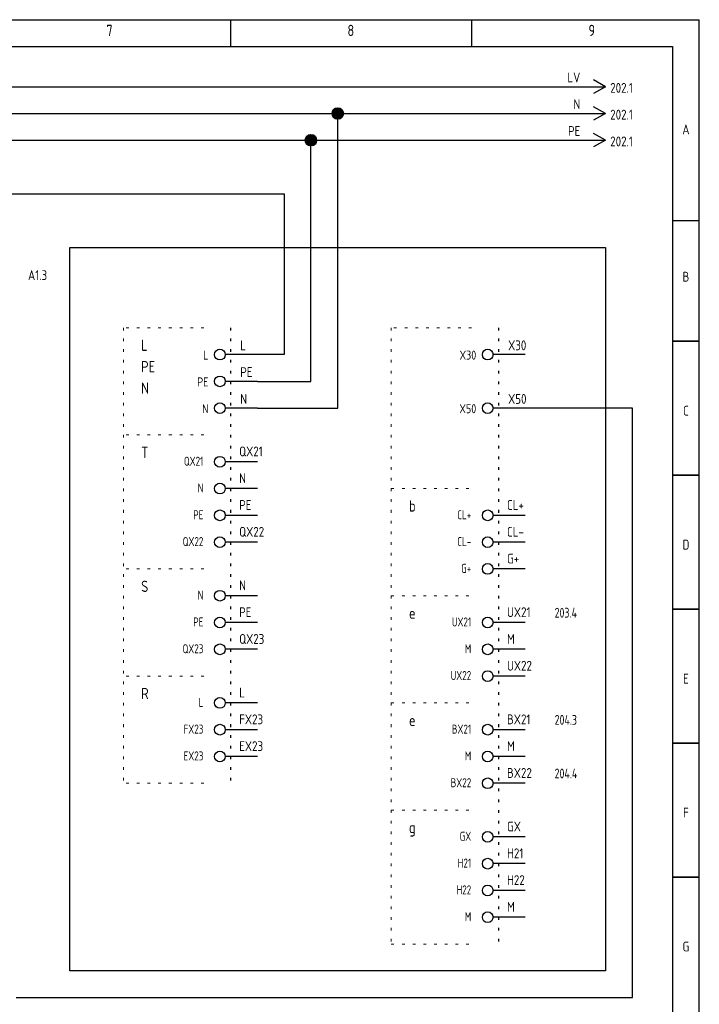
# Model space of a CAD drawing. Header units: millimetres. Extents: x 8 to 412, y 5 to 282.
# Tile 5 of 5: x 286 to 412, y 99 to 282. Entities that reach past the tile are written whole.
import ezdxf
from ezdxf.enums import TextEntityAlignment as Align

# ---------------------------------------------------------------- set-up
doc = ezdxf.new("R2010")
doc.units = ezdxf.units.MM
doc.linetypes.add('Caddy_Dot', pattern=[2, 0.5, -1.5])
doc.linetypes.add('Caddy_Solid', pattern=[0])
for name, color, linetype, lineweight in [('Caddy_1', 7, 'Caddy_Solid', 25), ('Caddy_4', 7, 'Caddy_Dot', 18), ('Caddy_5', 7, 'Caddy_Solid', 25), ('Caddy_9', 7, 'Caddy_Solid', 25)]:
    doc.layers.add(name, color=color, linetype=linetype, lineweight=lineweight)
doc.styles.add('Caddy_Vectorfont1p', font='isocp___.ttf', dxfattribs={"width": 0.9})
pattern_1 = [(28.64789, (0, 0), (-0.047942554, 0.087758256), []), (118.64789, (0, 0), (-0.087758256, -0.047942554), [])]

# ---------------------------------------------------------------- blocks, each defined once
blk = doc.blocks.new('9646912B40A1')
at = {"layer": 'Caddy_1', "color": 7, "linetype": 'Caddy_Solid', "lineweight": 25}
for p, q in [((7.5, 282.5), (412.5, 282.5)), ((325, 282.5), (325, 277.5)), ((370, 282.5), (370, 277.5)), ((412.5, 5), (412.5, 282.5)), ((12.5, 277.5), (407.5, 277.5)), ((407.5, 277.5), (407.5, 30)), ((407.5, 245), (412.5, 245)), ((407.5, 222.5), (412.5, 222.5)), ((412.5, 222.5), (407.5, 222.5)), ((411.5, 222.5), (410.5, 222.5)), ((412.5, 197.5), (407.5, 197.5)), ((407.5, 197.5), (412.5, 197.5)), ((412.5, 172.5), (407.5, 172.5)), ((407.5, 172.5), (412.5, 172.5)), ((412.5, 147.5), (407.5, 147.5)), ((407.5, 147.5), (412.5, 147.5)), ((412.5, 122.5), (407.5, 122.5)), ((407.5, 122.5), (412.5, 122.5))]:
    blk.add_line(p, q, dxfattribs=at)
at = {"layer": 'Caddy_1', "color": 7, "lineweight": 25, "style": 'Caddy_Vectorfont1p', "width": 0.9}
for s, p in [('7', (301.8, 279.45)), ('8', (346.8, 279.45)), ('9', (391.8, 279.45))]:
    blk.add_text(s, height=2.1, dxfattribs=at).set_placement(p)
for s, p in [('A', (410, 261.11)), ('B', (410, 233.61)), ('C', (410, 208.61)), ('D', (410, 183.61)), ('E', (410, 158.61)), ('F', (410, 133.61)), ('G', (410, 108.61))]:
    blk.add_text(s, height=1.84, dxfattribs=at).set_placement(p, align=Align.CENTER)
blk = doc.blocks.new('7EFE19510EDF')
at = {"layer": 'Caddy_1', "color": 7, "linetype": 'Caddy_Solid', "lineweight": 25}
for q in [(392.75, 271.25), (392.75, 268.75)]:
    blk.add_line((395, 270), q, dxfattribs=at)
at = {"layer": 'Caddy_1', "color": 7, "lineweight": 25, "style": 'Caddy_Vectorfont1p', "width": 0.9}
blk.add_text('202.1', height=1.838, dxfattribs=at).set_placement((395.87, 268.86))
blk.add_attdef('$TAG160010', text='', height=1.84, dxfattribs=at).set_placement((390.29, 270.81), align=Align.RIGHT)
blk = doc.blocks.new('B201D83397F8')
at = {"layer": 'Caddy_1', "color": 140, "linetype": 'Caddy_Solid', "lineweight": 25, "true_color": 0x00aeee}
for q in [(392.75, 266.25), (392.75, 263.75)]:
    blk.add_line((395, 265), q, dxfattribs=at)
at = {"layer": 'Caddy_1', "color": 140, "lineweight": 25, "true_color": 0x00aeee, "style": 'Caddy_Vectorfont1p', "width": 0.9}
blk.add_text('202.1', height=1.838, dxfattribs=at).set_placement((395.87, 263.86))
blk.add_attdef('$TAG160010', text='', height=1.84, dxfattribs=at).set_placement((390.29, 265.81), align=Align.RIGHT)
blk = doc.blocks.new('D3470D8EF9B8')
at = {"layer": 'Caddy_1', "color": 3, "linetype": 'Caddy_Solid', "lineweight": 25, "true_color": 0x00ff00}
for q in [(392.75, 261.25), (392.75, 258.75)]:
    blk.add_line((395, 260), q, dxfattribs=at)
at = {"layer": 'Caddy_1', "color": 3, "lineweight": 25, "true_color": 0x00ff00, "style": 'Caddy_Vectorfont1p', "width": 0.9}
blk.add_text('202.1', height=1.838, dxfattribs=at).set_placement((395.87, 258.86))
blk.add_attdef('$TAG160010', text='', height=1.84, dxfattribs=at).set_placement((390.29, 260.81), align=Align.RIGHT)
blk = doc.blocks.new('422195B156F5')
at = {"layer": 'Caddy_9', "color": 7, "linetype": 'Caddy_Solid', "lineweight": 30}
blk.add_line((380, 125), (374, 125), dxfattribs=at)
blk.add_circle((373, 125), 1, dxfattribs=at)
blk = doc.blocks.new('E770540C20F0')
at = {"layer": 'Caddy_9', "color": 7, "linetype": 'Caddy_Solid', "lineweight": 30}
blk.add_line((380, 130), (374, 130), dxfattribs=at)
blk.add_circle((373, 130), 1, dxfattribs=at)
blk = doc.blocks.new('8FFB9E66C976')
at = {"layer": 'Caddy_5'}
for name in ['E770540C20F0', '422195B156F5']:
    blk.add_blockref(name, (0, 0, 1), dxfattribs=at)
at = {"layer": 'Caddy_1', "color": 7, "lineweight": 30, "style": 'Caddy_Vectorfont1p', "width": 0.81}
for s, p in [('GX', (369.92, 129.26)), ('H21', (369.92, 124.26))]:
    blk.add_text(s, height=1.688, dxfattribs=at).set_placement(p, align=Align.RIGHT)
at = {"layer": 'Caddy_1', "color": 7, "lineweight": 25, "style": 'Caddy_Vectorfont1p', "width": 0.9}
for tag, p in [('$TAG175000_01', (376.6, 131.01)), ('$TAG175000_00', (376.6, 126.01))]:
    blk.add_attdef(tag, p, '', height=1.84, dxfattribs=at)
blk = doc.blocks.new('C61373140441')
at = {"layer": 'Caddy_9', "color": 7, "linetype": 'Caddy_Solid', "lineweight": 30}
blk.add_line((380, 120), (374, 120), dxfattribs=at)
blk.add_circle((373, 120), 1, dxfattribs=at)
blk = doc.blocks.new('CC7AB60EEC30')
at = {"layer": 'Caddy_9', "color": 7, "linetype": 'Caddy_Solid', "lineweight": 30}
blk.add_line((380, 115), (374, 115), dxfattribs=at)
blk.add_circle((373, 115), 1, dxfattribs=at)
blk = doc.blocks.new('584A0950FE32')
at = {"layer": 'Caddy_5'}
for name in ['C61373140441', 'CC7AB60EEC30']:
    blk.add_blockref(name, (0, 0, 1), dxfattribs=at)
at = {"layer": 'Caddy_1', "color": 7, "lineweight": 30, "style": 'Caddy_Vectorfont1p', "width": 0.81}
for s, height, p in [('H22', 1.688, (369.92, 119.26)), ('M', 1.69, (369.92, 114.26))]:
    blk.add_text(s, height=height, dxfattribs=at).set_placement(p, align=Align.RIGHT)
at = {"layer": 'Caddy_1', "color": 7, "lineweight": 25, "style": 'Caddy_Vectorfont1p', "width": 0.9}
for tag, p in [('$TAG175000_00', (376.6, 121.01)), ('$TAG175000_01', (376.6, 116.01))]:
    blk.add_attdef(tag, p, '', height=1.84, dxfattribs=at)
blk = doc.blocks.new('63C06B1FC5DF')
at = {"layer": 'Caddy_9', "color": 7, "linetype": 'Caddy_Solid', "lineweight": 30}
blk.add_line((380, 160), (374, 160), dxfattribs=at)
blk.add_circle((373, 160), 1, dxfattribs=at)
blk = doc.blocks.new('F8895512A4B7')
at = {"layer": 'Caddy_5'}
blk.add_blockref('63C06B1FC5DF', (0, 0, 1), dxfattribs=at)
at = {"layer": 'Caddy_1', "color": 7, "lineweight": 30, "style": 'Caddy_Vectorfont1p', "width": 0.81}
blk.add_text('UX22', height=1.688, dxfattribs=at).set_placement((369.92, 159.26), align=Align.RIGHT)
at = {"layer": 'Caddy_1', "color": 7, "lineweight": 25, "style": 'Caddy_Vectorfont1p', "width": 0.9}
blk.add_attdef('$TAG175000_00', (376.6, 161.01), '', height=1.84, dxfattribs=at)
blk = doc.blocks.new('0DC8922223C3')
at = {"layer": 'Caddy_9', "color": 7, "linetype": 'Caddy_Solid', "lineweight": 30}
blk.add_line((380, 150), (374, 150), dxfattribs=at)
blk.add_circle((373, 150), 1, dxfattribs=at)
blk = doc.blocks.new('3A922AF2E466')
at = {"layer": 'Caddy_9', "color": 7, "linetype": 'Caddy_Solid', "lineweight": 30}
blk.add_line((380, 145), (374, 145), dxfattribs=at)
blk.add_circle((373, 145), 1, dxfattribs=at)
blk = doc.blocks.new('1B7528435219')
at = {"layer": 'Caddy_5'}
for name in ['0DC8922223C3', '3A922AF2E466']:
    blk.add_blockref(name, (0, 0, 1), dxfattribs=at)
at = {"layer": 'Caddy_1', "color": 7, "lineweight": 30, "style": 'Caddy_Vectorfont1p', "width": 0.81}
blk.add_text('204.3', height=1.838, dxfattribs=at).set_placement((385.49, 150.91))
for s, height, p in [('BX21', 1.688, (369.92, 149.26)), ('M', 1.69, (369.92, 144.26))]:
    blk.add_text(s, height=height, dxfattribs=at).set_placement(p, align=Align.RIGHT)
at = {"layer": 'Caddy_1', "color": 7, "lineweight": 25, "style": 'Caddy_Vectorfont1p', "width": 0.9}
for tag, p in [('$TAG175000_00', (376.6, 151.01)), ('$TAG175000_01', (376.6, 146.01))]:
    blk.add_attdef(tag, p, '', height=1.84, dxfattribs=at)
blk = doc.blocks.new('09D596AC32B9')
at = {"layer": 'Caddy_9', "color": 7, "linetype": 'Caddy_Solid', "lineweight": 30}
blk.add_line((330, 200), (324, 200), dxfattribs=at)
blk.add_circle((323, 200), 1, dxfattribs=at)
blk = doc.blocks.new('BE288EB2EE0E')
at = {"layer": 'Caddy_9', "color": 7, "linetype": 'Caddy_Solid', "lineweight": 30}
blk.add_line((330, 195), (324, 195), dxfattribs=at)
blk.add_circle((323, 195), 1, dxfattribs=at)
blk = doc.blocks.new('A276682F5BDC')
at = {"layer": 'Caddy_9', "color": 7, "linetype": 'Caddy_Solid', "lineweight": 30}
blk.add_line((330, 190), (324, 190), dxfattribs=at)
blk.add_circle((323, 190), 1, dxfattribs=at)
blk = doc.blocks.new('69BCB2A4679F')
at = {"layer": 'Caddy_9', "color": 7, "linetype": 'Caddy_Solid', "lineweight": 30}
blk.add_line((330, 185), (324, 185), dxfattribs=at)
blk.add_circle((323, 185), 1, dxfattribs=at)
blk = doc.blocks.new('38C8E8D40E81')
at = {"layer": 'Caddy_5'}
for name in ['09D596AC32B9', 'BE288EB2EE0E', 'A276682F5BDC', '69BCB2A4679F']:
    blk.add_blockref(name, (0, 0, 1), dxfattribs=at)
at = {"layer": 'Caddy_1', "color": 7, "lineweight": 30, "style": 'Caddy_Vectorfont1p', "width": 0.81}
for s, height, p in [('QX21', 1.688, (319.92, 199.26)), ('N', 1.69, (319.92, 194.26)), ('PE', 1.688, (319.92, 189.26)), ('QX22', 1.688, (319.92, 184.26))]:
    blk.add_text(s, height=height, dxfattribs=at).set_placement(p, align=Align.RIGHT)
at = {"layer": 'Caddy_1', "color": 7, "lineweight": 25, "style": 'Caddy_Vectorfont1p', "width": 0.9}
for tag, p in [('$TAG175000_00', (326.6, 201.01)), ('$TAG175000_01', (326.6, 196.01)), ('$TAG175000_02', (326.6, 191.01)), ('$TAG175000_03', (326.6, 186.01))]:
    blk.add_attdef(tag, p, '', height=1.84, dxfattribs=at)
blk = doc.blocks.new('66C37BC17127')
at = {"layer": 'Caddy_9', "color": 7, "linetype": 'Caddy_Solid', "lineweight": 30}
blk.add_line((330, 175), (324, 175), dxfattribs=at)
blk.add_circle((323, 175), 1, dxfattribs=at)
blk = doc.blocks.new('A4677757CFC8')
at = {"layer": 'Caddy_9', "color": 7, "linetype": 'Caddy_Solid', "lineweight": 30}
blk.add_line((330, 170), (324, 170), dxfattribs=at)
blk.add_circle((323, 170), 1, dxfattribs=at)
blk = doc.blocks.new('F7CF10194F71')
at = {"layer": 'Caddy_9', "color": 7, "linetype": 'Caddy_Solid', "lineweight": 30}
blk.add_line((330, 165), (324, 165), dxfattribs=at)
blk.add_circle((323, 165), 1, dxfattribs=at)
blk = doc.blocks.new('71A46FF4E795')
at = {"layer": 'Caddy_5'}
for name in ['66C37BC17127', 'A4677757CFC8', 'F7CF10194F71']:
    blk.add_blockref(name, (0, 0, 1), dxfattribs=at)
at = {"layer": 'Caddy_1', "color": 7, "lineweight": 30, "style": 'Caddy_Vectorfont1p', "width": 0.81}
for s, height, p in [('N', 1.69, (319.92, 174.26)), ('PE', 1.688, (319.92, 169.26)), ('QX23', 1.688, (319.92, 164.26))]:
    blk.add_text(s, height=height, dxfattribs=at).set_placement(p, align=Align.RIGHT)
at = {"layer": 'Caddy_1', "color": 7, "lineweight": 25, "style": 'Caddy_Vectorfont1p', "width": 0.9}
for tag, p in [('$TAG175000_00', (326.6, 176.01)), ('$TAG175000_01', (326.6, 171.01)), ('$TAG175000_02', (326.6, 166.01))]:
    blk.add_attdef(tag, p, '', height=1.84, dxfattribs=at)
blk = doc.blocks.new('700DB0F62A7F')
at = {"layer": 'Caddy_9', "color": 7, "linetype": 'Caddy_Solid', "lineweight": 30}
blk.add_line((330, 155), (324, 155), dxfattribs=at)
blk.add_circle((323, 155), 1, dxfattribs=at)
blk = doc.blocks.new('8408FAECBBAC')
at = {"layer": 'Caddy_9', "color": 7, "linetype": 'Caddy_Solid', "lineweight": 30}
blk.add_line((330, 150), (324, 150), dxfattribs=at)
blk.add_circle((323, 150), 1, dxfattribs=at)
blk = doc.blocks.new('141A9DB00A56')
at = {"layer": 'Caddy_5'}
for name in ['700DB0F62A7F', '8408FAECBBAC']:
    blk.add_blockref(name, (0, 0, 1), dxfattribs=at)
at = {"layer": 'Caddy_1', "color": 7, "lineweight": 30, "style": 'Caddy_Vectorfont1p', "width": 0.81}
for s, height, p in [('L', 1.69, (319.92, 154.26)), ('FX23', 1.688, (319.92, 149.26))]:
    blk.add_text(s, height=height, dxfattribs=at).set_placement(p, align=Align.RIGHT)
at = {"layer": 'Caddy_1', "color": 7, "lineweight": 25, "style": 'Caddy_Vectorfont1p', "width": 0.9}
for tag, p in [('$TAG175000_00', (326.6, 156.01)), ('$TAG175000_01', (326.6, 151.01))]:
    blk.add_attdef(tag, p, '', height=1.84, dxfattribs=at)
blk = doc.blocks.new('89E0DC112DC1')
at = {"layer": 'Caddy_9', "color": 7, "linetype": 'Caddy_Solid', "lineweight": 30}
blk.add_line((330, 145), (324, 145), dxfattribs=at)
blk.add_circle((323, 145), 1, dxfattribs=at)
blk = doc.blocks.new('EF8C473E319E')
at = {"layer": 'Caddy_5'}
blk.add_blockref('89E0DC112DC1', (0, 0, 1), dxfattribs=at)
at = {"layer": 'Caddy_1', "color": 7, "lineweight": 30, "style": 'Caddy_Vectorfont1p', "width": 0.81}
blk.add_text('EX23', height=1.688, dxfattribs=at).set_placement((319.92, 144.26), align=Align.RIGHT)
at = {"layer": 'Caddy_1', "color": 7, "lineweight": 25, "style": 'Caddy_Vectorfont1p', "width": 0.9}
blk.add_attdef('$TAG175000_00', (326.6, 146.01), '', height=1.84, dxfattribs=at)
blk = doc.blocks.new('E9EE07D37F39')
at = {"layer": 'Caddy_9', "color": 7, "linetype": 'Caddy_Solid', "lineweight": 30}
blk.add_line((380, 190), (374, 190), dxfattribs=at)
blk.add_circle((373, 190), 1, dxfattribs=at)
blk = doc.blocks.new('23B08D5C6327')
at = {"layer": 'Caddy_9', "color": 7, "linetype": 'Caddy_Solid', "lineweight": 30}
blk.add_line((380, 185), (374, 185), dxfattribs=at)
blk.add_circle((373, 185), 1, dxfattribs=at)
blk = doc.blocks.new('B80352F964EF')
at = {"layer": 'Caddy_9', "color": 7, "linetype": 'Caddy_Solid', "lineweight": 30}
blk.add_line((380, 180), (374, 180), dxfattribs=at)
blk.add_circle((373, 180), 1, dxfattribs=at)
blk = doc.blocks.new('1C9CC8B0CC02')
at = {"layer": 'Caddy_5'}
for name in ['E9EE07D37F39', '23B08D5C6327', 'B80352F964EF']:
    blk.add_blockref(name, (0, 0, 1), dxfattribs=at)
at = {"layer": 'Caddy_1', "color": 7, "lineweight": 30, "style": 'Caddy_Vectorfont1p', "width": 0.81}
for s, p in [('CL+', (369.92, 189.26)), ('CL-', (369.92, 184.26)), ('G+', (369.92, 179.26))]:
    blk.add_text(s, height=1.688, dxfattribs=at).set_placement(p, align=Align.RIGHT)
at = {"layer": 'Caddy_1', "color": 7, "lineweight": 25, "style": 'Caddy_Vectorfont1p', "width": 0.9}
for tag, p in [('$TAG175000_00', (376.6, 191.01)), ('$TAG175000_01', (376.6, 186.01)), ('$TAG175000_02', (376.6, 181.01))]:
    blk.add_attdef(tag, p, '', height=1.84, dxfattribs=at)
blk = doc.blocks.new('C9574553C247')
at = {"layer": 'Caddy_1', "color": 7, "linetype": 'Caddy_Solid', "lineweight": 25}
for p, q in [((295, 240), (395, 240)), ((295, 105), (295, 240)), ((395, 240), (395, 105)), ((395, 105), (295, 105))]:
    blk.add_line(p, q, dxfattribs=at)
blk = doc.blocks.new('107B6599C833')
at = {"layer": 'Caddy_9', "color": 7, "linetype": 'Caddy_Solid', "lineweight": 30}
blk.add_line((380, 170), (374, 170), dxfattribs=at)
blk.add_circle((373, 170), 1, dxfattribs=at)
blk = doc.blocks.new('9D82DCFED2B6')
at = {"layer": 'Caddy_9', "color": 7, "linetype": 'Caddy_Solid', "lineweight": 30}
blk.add_line((380, 165), (374, 165), dxfattribs=at)
blk.add_circle((373, 165), 1, dxfattribs=at)
blk = doc.blocks.new('AB7E09298C09')
at = {"layer": 'Caddy_5'}
for name in ['107B6599C833', '9D82DCFED2B6']:
    blk.add_blockref(name, (0, 0, 1), dxfattribs=at)
at = {"layer": 'Caddy_1', "color": 7, "lineweight": 30, "style": 'Caddy_Vectorfont1p', "width": 0.81}
blk.add_text('203.4', height=1.838, dxfattribs=at).set_placement((385.49, 170.91))
for s, height, p in [('UX21', 1.688, (369.92, 169.26)), ('M', 1.69, (369.92, 164.26))]:
    blk.add_text(s, height=height, dxfattribs=at).set_placement(p, align=Align.RIGHT)
at = {"layer": 'Caddy_1', "color": 7, "lineweight": 25, "style": 'Caddy_Vectorfont1p', "width": 0.9}
for tag, p in [('$TAG175000_00', (376.6, 171.01)), ('$TAG175000_01', (376.6, 166.01))]:
    blk.add_attdef(tag, p, '', height=1.84, dxfattribs=at)
blk = doc.blocks.new('C2122DF4A87E')
at = {"layer": 'Caddy_9', "color": 7, "linetype": 'Caddy_Solid', "lineweight": 30}
blk.add_line((380, 140), (374, 140), dxfattribs=at)
blk.add_circle((373, 140), 1, dxfattribs=at)
blk = doc.blocks.new('BD257E75F913')
at = {"layer": 'Caddy_5'}
blk.add_blockref('C2122DF4A87E', (0, 0, 1), dxfattribs=at)
at = {"layer": 'Caddy_1', "color": 7, "lineweight": 30, "style": 'Caddy_Vectorfont1p', "width": 0.81}
blk.add_text('204.4', height=1.838, dxfattribs=at).set_placement((385.49, 140.91))
blk.add_text('BX22', height=1.688, dxfattribs=at).set_placement((369.92, 139.26), align=Align.RIGHT)
at = {"layer": 'Caddy_1', "color": 7, "lineweight": 25, "style": 'Caddy_Vectorfont1p', "width": 0.9}
blk.add_attdef('$TAG175000_00', (376.6, 141.01), '', height=1.84, dxfattribs=at)
blk = doc.blocks.new('187100DE4754')
at = {"layer": 'Caddy_1', "color": 7, "linetype": 'Caddy_Dot', "lineweight": 25}
for p, q in [((325, 225), (325, 140)), ((375, 225), (375, 110))]:
    blk.add_line(p, q, dxfattribs=at)
at = {"layer": 'Caddy_1', "color": 7, "linetype": 'Caddy_Solid', "lineweight": 25}
for p, q in [((330, 220), (324, 220)), ((380, 220), (374, 220)), ((330, 215), (324, 215)), ((330, 210), (324, 210)), ((380, 210), (374, 210))]:
    blk.add_line(p, q, dxfattribs=at)
for centre in [(323, 220), (373, 220), (323, 215), (323, 210), (373, 210)]:
    blk.add_circle(centre, 1, dxfattribs=at)
at = {"layer": 'Caddy_4', "color": 7, "linetype": 'Caddy_Dot', "lineweight": 18}
for p, q in [((320, 225), (305, 225)), ((305, 225), (305, 140)), ((370, 225), (355, 225)), ((355, 225), (355, 110)), ((320, 205), (305, 205)), ((355, 195), (370, 195)), ((320, 180), (305, 180)), ((355, 175), (370, 175)), ((320, 160), (305, 160)), ((355, 155), (370, 155)), ((320, 140), (305, 140)), ((355, 135), (370, 135)), ((355, 110), (370, 110))]:
    blk.add_line(p, q, dxfattribs=at)
at = {"layer": 'Caddy_1'}
blk.add_blockref('C9574553C247', (0, 0, 1), dxfattribs=at)
ref = blk.add_blockref('38C8E8D40E81', (0, 0, 1), dxfattribs=at)
ref.add_attrib('$TAG175000_00', 'QX21', (326.6, 201.01), dxfattribs={"color": 7, "lineweight": 25, "height": 1.838, "style": 'Caddy_Vectorfont1p', "width": 0.9})
ref.add_attrib('$TAG175000_01', 'N', (326.6, 196.01), dxfattribs={"color": 7, "lineweight": 25, "height": 1.84, "style": 'Caddy_Vectorfont1p', "width": 0.9})
ref.add_attrib('$TAG175000_02', 'PE', (326.6, 191.01), dxfattribs={"color": 7, "lineweight": 25, "height": 1.838, "style": 'Caddy_Vectorfont1p', "width": 0.9})
ref.add_attrib('$TAG175000_03', 'QX22', (326.6, 186.01), dxfattribs={"color": 7, "lineweight": 25, "height": 1.838, "style": 'Caddy_Vectorfont1p', "width": 0.9})
ref = blk.add_blockref('1C9CC8B0CC02', (0, 0, 1), dxfattribs=at)
ref.add_attrib('$TAG175000_00', 'CL+', (376.6, 191.01), dxfattribs={"color": 7, "lineweight": 25, "height": 1.838, "style": 'Caddy_Vectorfont1p', "width": 0.9})
ref.add_attrib('$TAG175000_01', 'CL-', (376.6, 186.01), dxfattribs={"color": 7, "lineweight": 25, "height": 1.838, "style": 'Caddy_Vectorfont1p', "width": 0.9})
ref.add_attrib('$TAG175000_02', 'G+', (376.6, 181.01), dxfattribs={"color": 7, "lineweight": 25, "height": 1.838, "style": 'Caddy_Vectorfont1p', "width": 0.9})
ref = blk.add_blockref('71A46FF4E795', (0, 0, 1), dxfattribs=at)
ref.add_attrib('$TAG175000_00', 'N', (326.6, 176.01), dxfattribs={"color": 7, "lineweight": 25, "height": 1.84, "style": 'Caddy_Vectorfont1p', "width": 0.9})
ref.add_attrib('$TAG175000_01', 'PE', (326.6, 171.01), dxfattribs={"color": 7, "lineweight": 25, "height": 1.838, "style": 'Caddy_Vectorfont1p', "width": 0.9})
ref.add_attrib('$TAG175000_02', 'QX23', (326.6, 166.01), dxfattribs={"color": 7, "lineweight": 25, "height": 1.838, "style": 'Caddy_Vectorfont1p', "width": 0.9})
ref = blk.add_blockref('AB7E09298C09', (0, 0, 1), dxfattribs=at)
ref.add_attrib('$TAG175000_00', 'UX21', (376.6, 171.01), dxfattribs={"color": 7, "lineweight": 25, "height": 1.838, "style": 'Caddy_Vectorfont1p', "width": 0.9})
ref.add_attrib('$TAG175000_01', 'M', (376.6, 166.01), dxfattribs={"color": 7, "lineweight": 25, "height": 1.84, "style": 'Caddy_Vectorfont1p', "width": 0.9})
ref = blk.add_blockref('F8895512A4B7', (0, 0, 1), dxfattribs=at)
ref.add_attrib('$TAG175000_00', 'UX22', (376.6, 161.01), dxfattribs={"color": 7, "lineweight": 25, "height": 1.838, "style": 'Caddy_Vectorfont1p', "width": 0.9})
ref = blk.add_blockref('141A9DB00A56', (0, 0, 1), dxfattribs=at)
ref.add_attrib('$TAG175000_00', 'L', (326.6, 156.01), dxfattribs={"color": 7, "lineweight": 25, "height": 1.84, "style": 'Caddy_Vectorfont1p', "width": 0.9})
ref.add_attrib('$TAG175000_01', 'FX23', (326.6, 151.01), dxfattribs={"color": 7, "lineweight": 25, "height": 1.838, "style": 'Caddy_Vectorfont1p', "width": 0.9})
ref = blk.add_blockref('1B7528435219', (0, 0, 1), dxfattribs=at)
ref.add_attrib('$TAG175000_00', 'BX21', (376.6, 151.01), dxfattribs={"color": 7, "lineweight": 25, "height": 1.838, "style": 'Caddy_Vectorfont1p', "width": 0.9})
ref.add_attrib('$TAG175000_01', 'M', (376.6, 146.01), dxfattribs={"color": 7, "lineweight": 25, "height": 1.84, "style": 'Caddy_Vectorfont1p', "width": 0.9})
ref = blk.add_blockref('EF8C473E319E', (0, 0, 1), dxfattribs=at)
ref.add_attrib('$TAG175000_00', 'EX23', (326.6, 146.01), dxfattribs={"color": 7, "lineweight": 25, "height": 1.838, "style": 'Caddy_Vectorfont1p', "width": 0.9})
ref = blk.add_blockref('BD257E75F913', (0, 0, 1), dxfattribs=at)
ref.add_attrib('$TAG175000_00', 'BX22', (376.6, 141.01), dxfattribs={"color": 7, "lineweight": 25, "height": 1.838, "style": 'Caddy_Vectorfont1p', "width": 0.9})
ref = blk.add_blockref('8FFB9E66C976', (0, 0, 1), dxfattribs=at)
ref.add_attrib('$TAG175000_00', 'H21', (376.6, 126.01), dxfattribs={"color": 7, "lineweight": 25, "height": 1.838, "style": 'Caddy_Vectorfont1p', "width": 0.9})
ref.add_attrib('$TAG175000_01', 'GX', (376.6, 131.01), dxfattribs={"color": 7, "lineweight": 25, "height": 1.838, "style": 'Caddy_Vectorfont1p', "width": 0.9})
ref = blk.add_blockref('584A0950FE32', (0, 0, 1), dxfattribs=at)
ref.add_attrib('$TAG175000_00', 'H22', (376.6, 121.01), dxfattribs={"color": 7, "lineweight": 25, "height": 1.838, "style": 'Caddy_Vectorfont1p', "width": 0.9})
ref.add_attrib('$TAG175000_01', 'M', (376.6, 116.01), dxfattribs={"color": 7, "lineweight": 25, "height": 1.84, "style": 'Caddy_Vectorfont1p', "width": 0.9})
at = {"layer": 'Caddy_1', "color": 7, "lineweight": 25, "style": 'Caddy_Vectorfont1p', "width": 0.9}
for s, p in [('L', (308.3, 220.7)), ('PE', (308.3, 216.7)), ('N', (308.3, 212.7)), ('T', (308.3, 200.7)), ('b', (358.3, 190.7)), ('S', (308.3, 175.7)), ('e', (358.3, 170.7)), ('R', (308.3, 155.7)), ('e', (358.3, 150.7)), ('g', (358.3, 130.7))]:
    blk.add_text(s, height=2.1, dxfattribs=at).set_placement(p)
for s, height, p in [('L', 1.69, (320.86, 219.06)), ('X30', 1.685, (370.86, 219.06)), ('PE', 1.685, (320.86, 214.06)), ('N', 1.69, (320.86, 209.06)), ('X50', 1.685, (370.86, 209.06))]:
    blk.add_text(s, height=height, dxfattribs=at).set_placement(p, align=Align.RIGHT)
blk.add_attdef('$TAG160010', text='', height=1.84, dxfattribs=at).set_placement((290.75, 233.91), align=Align.RIGHT)
for tag, p in [('$TAG175000_00', (326.8, 220.81)), ('$TAG175000_03', (376.8, 220.81)), ('$TAG175000_01', (326.8, 215.81)), ('$TAG175000_02', (326.8, 210.81)), ('$TAG175000_04', (376.8, 210.81))]:
    blk.add_attdef(tag, p, '', height=1.84, dxfattribs=at)

msp = doc.modelspace()

# ---------------------------------------------------------------- hatches: boundary and pattern name
at = {"layer": 'Caddy_1', "true_color": 0x00aeee}
h = msp.add_hatch(dxfattribs=at)
h.set_pattern_fill('_USER', color=140, scale=0.1, angle=28.6479, style=0, double=1, pattern_type=0)
h.set_pattern_definition(pattern_1)
edge = h.paths.add_edge_path(flags=0)
edge.add_arc((345, 265), 1, 0, 360)
at = {"layer": 'Caddy_1', "true_color": 0x00ff00}
h = msp.add_hatch(dxfattribs=at)
h.set_pattern_fill('_USER', color=3, scale=0.1, angle=28.6479, style=0, double=1, pattern_type=0)
h.set_pattern_definition(pattern_1)
edge = h.paths.add_edge_path(flags=0)
edge.add_arc((340, 260), 1, 0, 360)

# ---------------------------------------------------------------- linework, layer by layer
at = {"layer": 'Caddy_1', "color": 7, "linetype": 'Caddy_Solid', "lineweight": 25}
for p, q in [((35, 270), (395, 270)), ((345, 210), (345, 265)), ((340, 215), (340, 260)), ((215, 250), (335, 250)), ((335, 250), (335, 220)), ((335, 220), (330, 220)), ((330, 215), (340, 215)), ((330, 210), (345, 210)), ((385, 210), (380, 210)), ((400, 210), (385, 210)), ((400, 100), (400, 210)), ((285, 100), (400, 100))]:
    msp.add_line(p, q, dxfattribs=at)
at = {"layer": 'Caddy_1', "color": 140, "linetype": 'Caddy_Solid', "lineweight": 25, "true_color": 0x00aeee}
for p, q in [((225, 265), (345, 265)), ((345, 265), (395, 265))]:
    msp.add_line(p, q, dxfattribs=at)
at = {"layer": 'Caddy_1', "color": 3, "linetype": 'Caddy_Solid', "lineweight": 25, "true_color": 0x00ff00}
for p, q in [((220, 260), (340, 260)), ((340, 260), (395, 260))]:
    msp.add_line(p, q, dxfattribs=at)
at = {"layer": 'Caddy_1', "color": 140, "lineweight": 40, "true_color": 0x00aeee}
msp.add_circle((345, 265), 1, dxfattribs=at)
at = {"layer": 'Caddy_1', "color": 3, "lineweight": 40, "true_color": 0x00ff00}
msp.add_circle((340, 260), 1, dxfattribs=at)

# ---------------------------------------------------------------- block references
at = {"layer": 'Caddy_1'}
msp.add_blockref('9646912B40A1', (0, 0, 1), dxfattribs=at)
ref = msp.add_blockref('7EFE19510EDF', (0, 0, 1), dxfattribs=at)
ref.add_attrib('$TAG160010', 'LV', dxfattribs={"color": 7, "lineweight": 25, "height": 1.838, "style": 'Caddy_Vectorfont1p', "width": 0.9}).set_placement((390.29, 270.81), align=Align.RIGHT)
ref = msp.add_blockref('B201D83397F8', (0, 0, 1), dxfattribs=at)
ref.add_attrib('$TAG160010', 'N', dxfattribs={"color": 140, "lineweight": 25, "true_color": 0x00aeee, "height": 1.84, "style": 'Caddy_Vectorfont1p', "width": 0.9}).set_placement((390.29, 265.81), align=Align.RIGHT)
ref = msp.add_blockref('D3470D8EF9B8', (0, 0, 1), dxfattribs=at)
ref.add_attrib('$TAG160010', 'PE', dxfattribs={"color": 3, "lineweight": 25, "true_color": 0x00ff00, "height": 1.838, "style": 'Caddy_Vectorfont1p', "width": 0.9}).set_placement((390.29, 260.81), align=Align.RIGHT)
ref = msp.add_blockref('187100DE4754', (0, 0, 1), dxfattribs=at)
ref.add_attrib('$TAG160010', 'A1.3', dxfattribs={"color": 7, "lineweight": 25, "height": 1.838, "style": 'Caddy_Vectorfont1p', "width": 0.9}).set_placement((290.75, 233.91), align=Align.RIGHT)
ref.add_attrib('$TAG175000_00', 'L', (326.8, 220.81), dxfattribs={"color": 7, "lineweight": 25, "height": 1.84, "style": 'Caddy_Vectorfont1p', "width": 0.9})
ref.add_attrib('$TAG175000_01', 'PE', (326.8, 215.81), dxfattribs={"color": 7, "lineweight": 25, "height": 1.838, "style": 'Caddy_Vectorfont1p', "width": 0.9})
ref.add_attrib('$TAG175000_02', 'N', (326.8, 210.81), dxfattribs={"color": 7, "lineweight": 25, "height": 1.84, "style": 'Caddy_Vectorfont1p', "width": 0.9})
ref.add_attrib('$TAG175000_03', 'X30', (376.8, 220.81), dxfattribs={"color": 7, "lineweight": 25, "height": 1.838, "style": 'Caddy_Vectorfont1p', "width": 0.9})
ref.add_attrib('$TAG175000_04', 'X50', (376.8, 210.81), dxfattribs={"color": 7, "lineweight": 25, "height": 1.838, "style": 'Caddy_Vectorfont1p', "width": 0.9})

doc.saveas('drawing.dxf')
